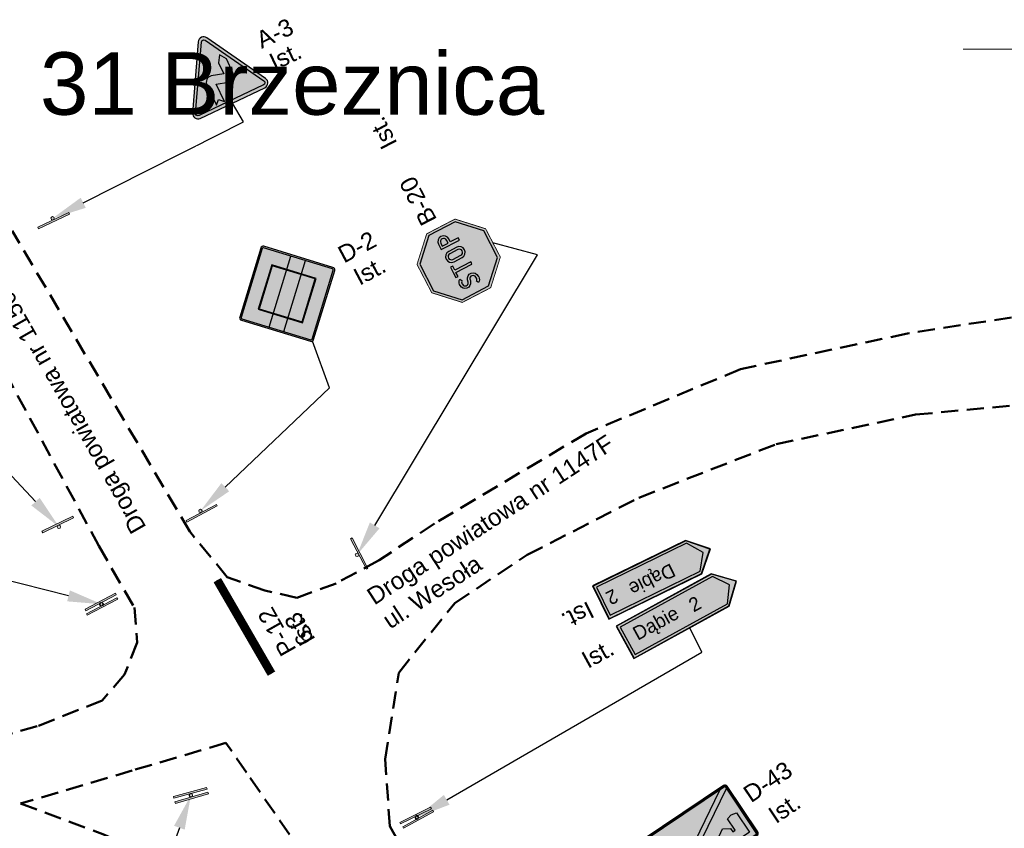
# Model space of a CAD drawing. Header units: millimetres. Extents: x -32728 to 3439, y -21222 to 1675.
# Tile 43 of 49: x 3049 to 3106, y 1627 to 1675. Entities that reach past the tile are written whole.
import ezdxf
from ezdxf import colors
from ezdxf.entities.mleader import LeaderData, LeaderLine
from ezdxf.math import Vec2, Vec3

# ---------------------------------------------------------------- set-up
doc = ezdxf.new("R2010")
doc.units = ezdxf.units.MM
doc.linetypes.add('2', pattern=[1.5, 1, -0.5])
doc.linetypes.add('P-12', pattern=[1, 1, 0])
doc.layers.add('0  podklady', color=250, linetype='Continuous', lineweight=5, plot=False)
doc.layers.add('0 pomoc', color=61, linetype='Continuous', lineweight=30, plot=False)
doc.layers.add('10 znaki pionowe istniejące', color=251, linetype='Continuous', lineweight=15)
doc.layers.add('10 znaki poziome istniejące', color=251, linetype='Continuous', lineweight=15)
doc.layers.add('2 krawedz jezdni', color=7, linetype='2', lineweight=50, true_color=0x000000)
doc.layers.add('4 wymiary', color=7, linetype='Continuous', lineweight=15, true_color=0x000000)
for name, color, linetype, true_color in [('ZWTraffic_Grey_0_0_0', 7, 'Continuous', 0x000000), ('ZWTraffic_Grey_0_148_66', 7, 'Continuous', 0x5e5e5e), ('ZWTraffic_Grey_1', 7, 'Continuous', 0x4c4c4c), ('ZWTraffic_Grey_2', 7, 'Continuous', 0xe1e1e1), ('ZWTraffic_Grey_255_0_0', 7, 'Continuous', 0x4c4c4c), ('ZWTraffic_Grey_255_255_255', 7, 'Continuous', 0xffffff)]:
    doc.layers.add(name, color=color, linetype=linetype, true_color=true_color)
doc.styles.add('Drogowy', font='Drogowa.ttf')
doc.styles.add('plan', font='arial.ttf', dxfattribs={"height": 1})
doc.styles.get("Standard").update_dxf_attribs({"font": 'arial.ttf'})
picture_1 = doc.add_image_def('image31.png', size_in_pixel=(1892, 893))

# ---------------------------------------------------------------- blocks, each defined once
blk = doc.blocks.new('Słupek')
h = blk.add_hatch(color=256)
h.paths.add_polyline_path([(-50, -5), (0, -5), (50, -5), (50, -10), (-50, -10)])
h.paths.add_polyline_path([(5, 0, 1), (-5, 0, 1)])
at = {"color": 7}
blk.add_lwpolyline([(-50, -5), (50, -5), (50, -10), (-50, -10)], close=True, dxfattribs=at)
blk.add_circle((0, 0), 5, dxfattribs=at)
blk = doc.blocks.new('P_Opis_Pionowe')
for tag, p in [('Symbol', (0, 0)), ('Stan', (5, 0))]:
    blk.add_attdef(tag, p, '', height=1)
at = {"flags": 1}
for tag, p in [('Wielkość', (0, -1.2)), ('Odblaskowość', (0, -2.4)), ('Aktywny', (0, -3.6)), ('Ilość', (0, -4.8)), ('Dodatkowe', (0, -6)), ('Kilometraż', (0, -7.2)), ('NrDrogi', (0, -8.4))]:
    blk.add_attdef(tag, p, '', height=1, dxfattribs=at)
blk = doc.blocks.new('A-3_')
at = {"layer": 'ZWTraffic_Grey_0_0_0'}
blk.add_hatch(color=256, dxfattribs=at).paths.add_polyline_path([(-182, 57), (-130, 109), (-78, 57), (-78, 280), (63, 239, 0.468375), (155, 315), (155, 495), (103, 574), (52, 495), (52, 350), (-90, 392, 0.468375), (-182, 315)])
at = {"layer": 'ZWTraffic_Grey_1'}
h = blk.add_hatch(color=256, dxfattribs=at)
h.dxf.hatch_style = 2
edge = h.paths.add_edge_path()
edge.add_arc((-416, 63), 63, 150, 269.9871)
edge.add_line((-416, 0), (-416, 0))
edge.add_line((-416, 0), (416, 0))
edge.add_line((416, 0), (416, 0))
edge.add_arc((416, 63), 63, 270, 390)
edge.add_line((470, 95), (55, 815))
edge.add_arc((0, 783), 63, 30, 150)
edge.add_line((-55, 815), (-470, 94))
h.paths.add_polyline_path([(-440, 77, 0.57735), (-416, 35), (416, 35, 0.57735), (440, 77), (24, 797, 0.57735), (-24, 797)])
h.paths.add_polyline_path([(-210, 52), (-210, 107, -0.385314), (121, 473), (217, 430), (131, 369, 0.385314), (-105, 107), (-105, 52), (-158, 107)], flags=16)
at = {"layer": 'ZWTraffic_Grey_2'}
h = blk.add_hatch(color=256, dxfattribs=at)
h.paths.add_polyline_path([(-440, 77), (-24, 797, -0.57735), (24, 797), (440, 77, -0.57735), (416, 35), (-416, 35, -0.57735)])
h.paths.add_polyline_path([(-182, 57), (-130, 109), (-78, 57), (-78, 280), (63, 239, 0.468375), (155, 315), (155, 495), (103, 574), (52, 495), (52, 350), (-90, 392, 0.468375), (-182, 315)])
at = {"layer": 'ZWTraffic_Grey_0_0_0'}
blk.add_lwpolyline([(-182, 315), (-182, 57), (-130, 109), (-78, 57), (-78, 280), (63, 239, 0.468375), (155, 315), (155, 495), (103, 574), (52, 495), (52, 350), (-90, 392, 0.468375)], format="xyb", close=True, dxfattribs=at)
at = {"layer": 'ZWTraffic_Grey_1'}
blk.add_lwpolyline([(416, 0, 0.57735), (470, 94), (55, 815, 0.57735), (-55, 815), (-470, 94, 0.57735), (-416, 0)], format="xyb", close=True, dxfattribs=at)
at = {"layer": 'ZWTraffic_Grey_2'}
blk.add_lwpolyline([(416, 35), (-416, 35, -0.57735), (-440, 77), (-24, 797, -0.57735), (24, 797), (440, 77, -0.57735)], format="xyb", close=True, dxfattribs=at)
blk = doc.blocks.new('B-20_')
at = {"layer": 'ZWTraffic_Grey_1'}
h = blk.add_hatch(color=256, dxfattribs=at)
h.paths.add_polyline_path([(-420, 276), (-420, 624), (-174, 870), (174, 870), (420, 624), (420, 276), (174, 30), (-174, 30)])
h.paths.add_polyline_path([(210, 330), (240, 330), (240, 435), (278, 435, 1), (278, 570), (210, 570)], flags=16)
h.paths.add_polyline_path([(240, 465), (278, 465, 1), (278, 540), (240, 540)], flags=0)
h.paths.add_polyline_path([(-158, 540), (-105, 540), (-105, 330), (-90, 330), (-75, 330), (-75, 540), (-22, 540), (-22, 570), (-90, 570), (-158, 570)], flags=16)
h.paths.add_polyline_path([(-331, 360), (-306, 377, 0.250492), (-275, 360), (-263, 360, 0.875009), (-253, 434, 0.021704), (-256, 434), (-274, 439), (-280, 440, -0.875009), (-263, 568), (-251, 568, -0.250765), (-197, 539), (-222, 522, 0.250765), (-251, 538), (-263, 538, 0.875009), (-272, 469), (-245, 463, -0.875009), (-263, 330), (-275, 330, -0.250492)], flags=16)
h.paths.add_polyline_path([(15, 398), (15, 503, -1), (150, 503), (150, 398, -1)], flags=16)
h.paths.add_polyline_path([(45, 398), (45, 503, -1), (120, 503), (120, 398, -1)], flags=0)
at = {"layer": 'ZWTraffic_Grey_255_255_255'}
h = blk.add_hatch(color=256, dxfattribs=at)
h.dxf.hatch_style = 1
h.paths.add_polyline_path([(-450, 264), (-450, 636), (-186, 900), (186, 900), (450, 636), (450, 264), (186, 0), (-186, 0)])
h.paths.add_polyline_path([(-420, 276), (-420, 624), (-174, 870), (174, 870), (420, 624), (420, 276), (174, 30), (-174, 30)], flags=16)
h.paths.add_polyline_path([(-158, 540), (-105, 540), (-105, 330), (-90, 330), (-75, 330), (-75, 540), (-22, 540), (-22, 570), (-90, 570), (-158, 570)], flags=0)
h.paths.add_polyline_path([(15, 398), (15, 503, -1), (150, 503), (150, 398, -1)], flags=0)
h.paths.add_polyline_path([(45, 398), (45, 503, -1), (120, 503), (120, 398, -1)], flags=0)
h.paths.add_polyline_path([(210, 330), (240, 330), (240, 435), (278, 435, 1), (278, 570), (210, 570)], flags=0)
h.paths.add_polyline_path([(240, 465), (278, 465, 1), (278, 540), (240, 540)], flags=0)
h.paths.add_polyline_path([(-331, 360), (-306, 377, 0.250492), (-275, 360), (-263, 360, 0.875009), (-253, 434, 0.021704), (-256, 434), (-274, 439), (-280, 440, -0.875009), (-263, 568), (-251, 568, -0.250765), (-197, 539), (-222, 522, 0.250765), (-251, 538), (-263, 538, 0.875009), (-272, 469), (-245, 463, -0.875009), (-263, 330), (-275, 330, -0.250492)], flags=0)
h = blk.add_hatch(color=256, dxfattribs=at)
h.dxf.hatch_style = 1
h.paths.add_polyline_path([(-331, 360), (-306, 377, 0.250492), (-275, 360), (-263, 360, 0.875009), (-253, 434, 0.021704), (-256, 434), (-274, 439), (-280, 440, -0.875009), (-263, 568), (-251, 568, -0.250765), (-197, 539), (-222, 522, 0.250765), (-251, 538), (-263, 538, 0.875009), (-272, 469), (-245, 463, -0.875009), (-263, 330), (-275, 330, -0.250492)])
h.paths.add_polyline_path([(-158, 540), (-105, 540), (-105, 330), (-90, 330), (-75, 330), (-75, 540), (-22, 540), (-22, 570), (-90, 570), (-158, 570)])
h.paths.add_polyline_path([(15, 398), (15, 503, -1), (150, 503), (150, 398, -1)])
h.paths.add_polyline_path([(45, 398), (45, 503, -1), (120, 503), (120, 398, -1)], flags=16)
h.paths.add_polyline_path([(210, 330), (240, 330), (240, 435), (278, 435, 1), (278, 570), (210, 570)])
h.paths.add_polyline_path([(240, 465), (278, 465, 1), (278, 540), (240, 540)], flags=16)
at = {"layer": 'ZWTraffic_Grey_1', "const_width": 10}
blk.add_lwpolyline([(-450, 636), (-450, 264), (-186, 0), (186, 0), (450, 264), (450, 636), (186, 900), (-186, 900)], close=True, dxfattribs=at)
at = {"layer": 'ZWTraffic_Grey_255_255_255'}
for points in [[(-420, 624), (-420, 276), (-174, 30), (174, 30), (420, 276), (420, 624), (174, 870), (-174, 870)], [(-158, 570), (-158, 540), (-105, 540), (-105, 330), (-90, 330), (-75, 330), (-75, 540), (-22, 540), (-22, 570), (-90, 570)]]:
    blk.add_lwpolyline(points, close=True, dxfattribs=at)
for points in [[(-331, 360), (-306, 377, 0.250492), (-275, 360), (-263, 360, 0.875009), (-253, 434, 0.021704), (-256, 434), (-274, 439), (-280, 440, -0.875009), (-263, 568), (-251, 568, -0.250765), (-197, 539), (-222, 522, 0.250765), (-251, 538), (-263, 538, 0.875009), (-272, 469), (-245, 463, -0.875009), (-263, 330), (-275, 330, -0.250492)], [(15, 398, 1), (150, 398), (150, 503, 1), (15, 503)], [(45, 503), (45, 398, 1), (120, 398), (120, 503, 1)], [(210, 570), (210, 330), (240, 330), (240, 435), (278, 435, 1), (278, 570)], [(240, 540), (240, 465), (278, 465, 1), (278, 540)]]:
    blk.add_lwpolyline(points, format="xyb", close=True, dxfattribs=at)
blk = doc.blocks.new('D-43_')
at = {"layer": 'ZWTraffic_Grey_0_0_0'}
h = blk.add_hatch(color=256, dxfattribs=at)
h.dxf.hatch_style = 1
edge = h.paths.add_edge_path()
edge.add_line((-590, 670), (-590, 30))
edge.add_ellipse((-570, 30), major_axis=(20, 0), ratio=1, start_angle=180, end_angle=270)
edge.add_line((-570, 10), (570, 10))
edge.add_ellipse((570, 30), major_axis=(20, 0), ratio=1, start_angle=270, end_angle=360)
edge.add_line((590, 30), (590, 670))
edge.add_ellipse((570, 670), major_axis=(20, 0), ratio=1, start_angle=0, end_angle=90)
edge.add_line((570, 690), (-570, 690))
edge.add_ellipse((-570, 670), major_axis=(20, 0), ratio=1, start_angle=90, end_angle=180)
edge = h.paths.add_edge_path(flags=16)
edge.add_ellipse((-570, 30), major_axis=(10, 0), ratio=1, start_angle=180, end_angle=270)
edge.add_line((-570, 20), (570, 20))
edge.add_ellipse((570, 30), major_axis=(10, 0), ratio=1, start_angle=270, end_angle=360)
edge.add_line((580, 30), (580, 670))
edge.add_ellipse((570, 670), major_axis=(10, 0), ratio=1, start_angle=360, end_angle=450)
edge.add_line((570, 680), (-570, 680))
edge.add_ellipse((-570, 670), major_axis=(10, 0), ratio=1, start_angle=90, end_angle=180)
edge.add_line((-580, 670), (-580, 30))
h = blk.add_hatch(color=256, dxfattribs=at)
h.paths.add_polyline_path([(-520, 93), (-350, 192), (-360, 192), (-360, 240), (-440, 272), (-520, 240)])
h.paths.add_polyline_path([(-328, 205), (-214, 272), (-264, 448), (-328, 224)])
blk.add_hatch(color=256, dxfattribs=at).paths.add_polyline_path([(-383, 80), (520, 80), (520, 352), (456, 368), (392, 352), (392, 192), (360, 192), (360, 240), (280, 288), (200, 240), (200, 192), (168, 192), (168, 208), (120, 256), (40, 256), (40, 272), (-40, 272), (-40, 256), (-82, 256), (-168, 206), (-168, 192), (-191, 192)])
at = {"layer": 'ZWTraffic_Grey_1'}
h = blk.add_hatch(color=256, dxfattribs=at)
h.dxf.hatch_style = 1
h.paths.add_polyline_path([(-580, 46), (506, 680), (570, 680, -0.414214), (580, 670), (580, 654), (-506, 20), (-570, 20, -0.414214), (-580, 30)])
at = {"layer": 'ZWTraffic_Grey_255_255_255'}
h = blk.add_hatch(color=256, dxfattribs=at)
h.dxf.hatch_style = 1
edge = h.paths.add_edge_path()
edge.add_ellipse((-570, 670), major_axis=(30, 0), ratio=1, start_angle=90, end_angle=180)
edge.add_line((-600, 670), (-600, 30))
edge.add_ellipse((-570, 30), major_axis=(30, 0), ratio=1, start_angle=180, end_angle=270)
edge.add_line((-570, 0), (570, 0))
edge.add_ellipse((570, 30), major_axis=(30, 0), ratio=1, start_angle=270, end_angle=360)
edge.add_line((600, 30), (600, 670))
edge.add_ellipse((570, 670), major_axis=(30, 0), ratio=1, start_angle=0, end_angle=90)
edge.add_line((570, 700), (-570, 700))
edge = h.paths.add_edge_path(flags=16)
edge.add_line((-590, 670), (-590, 30))
edge.add_ellipse((-570, 30), major_axis=(20, 0), ratio=1, start_angle=180, end_angle=270)
edge.add_line((-570, 10), (570, 10))
edge.add_ellipse((570, 30), major_axis=(20, 0), ratio=1, start_angle=270, end_angle=360)
edge.add_line((590, 30), (590, 670))
edge.add_ellipse((570, 670), major_axis=(20, 0), ratio=1, start_angle=0, end_angle=90)
edge.add_line((570, 690), (-570, 690))
edge.add_ellipse((-570, 670), major_axis=(20, 0), ratio=1, start_angle=90, end_angle=180)
h = blk.add_hatch(color=256, dxfattribs=at)
h.dxf.hatch_style = 1
h.paths.add_polyline_path([(-580, 670), (-580, 46), (506, 680), (-570, 680, 0.414214)])
h.paths.add_polyline_path([(-520, 240), (-520, 93), (-350, 192), (-360, 192), (-360, 240), (-440, 272)], flags=16)
h.paths.add_polyline_path([(-328, 205), (-328, 224), (-264, 448), (-214, 272)], flags=16)
h = blk.add_hatch(color=256, dxfattribs=at)
h.dxf.hatch_style = 1
h.paths.add_polyline_path([(570, 20, 0.414214), (580, 30), (580, 654), (-506, 20)])
h.paths.add_polyline_path([(-383, 80), (-191, 192), (-168, 192), (-168, 206), (-82, 256), (-40, 256), (-40, 272), (40, 272), (40, 256), (120, 256), (168, 208), (168, 192), (200, 192), (200, 240), (280, 288), (360, 240), (360, 192), (392, 192), (392, 352), (456, 368), (520, 352), (520, 80)], flags=16)
at = {"layer": 'ZWTraffic_Grey_0_0_0'}
for points in [[(-570, 700, 0.414214), (-600, 670), (-600, 30, 0.414214), (-570, 0), (570, 0, 0.414214), (600, 30), (600, 670, 0.414214), (570, 700)], [(-590, 670), (-590, 30, 0.414214), (-570, 10), (570, 10, 0.414214), (590, 30), (590, 670, 0.414214), (570, 690), (-570, 690, 0.414214)], [(-580, 30, 0.414214), (-570, 20), (570, 20, 0.414214), (580, 30), (580, 670, 0.414214), (570, 680), (-570, 680, 0.414214), (-580, 670)]]:
    blk.add_lwpolyline(points, format="xyb", close=True, dxfattribs=at)
for points in [[(-168, 206), (-82, 256), (-40, 256), (-40, 272), (40, 272), (40, 256), (120, 256), (168, 208), (168, 192), (200, 192), (200, 240), (280, 288), (360, 240), (360, 192), (392, 192), (392, 352), (456, 368), (520, 352), (520, 80), (-383, 80), (-191, 192), (-168, 192)], [(-328, 205), (-328, 224), (-264, 448), (-214, 272)], [(-520, 93), (-520, 240), (-440, 272), (-360, 240), (-360, 192), (-350, 192)]]:
    blk.add_lwpolyline(points, close=True, dxfattribs=at)
at = {"layer": 'ZWTraffic_Grey_255_0_0'}
for p, q in [((-580, 46), (506, 680)), ((-506, 20), (580, 654))]:
    blk.add_line(p, q, dxfattribs=at)
blk = doc.blocks.new('D-2_')
at = {"layer": 'ZWTraffic_Grey_0_0_0'}
h = blk.add_hatch(color=256, dxfattribs=at)
h.dxf.hatch_style = 1
h.paths.add_polyline_path([(-615, 603), (-21, 9, 0.414214), (21, 9), (615, 603, 0.414214), (615, 645), (21, 1239, 0.414214), (-21, 1239), (-615, 645, 0.414214)])
h.paths.add_polyline_path([(-602, 615), (-8, 22, 0.414214), (8, 22), (602, 615, 0.414214), (602, 632), (8, 1226, 0.414214), (-8, 1226), (-602, 632, 0.414214)], flags=16)
h.paths.add_polyline_path([(0, 242), (-382, 624), (0, 1006), (382, 624)], flags=0)
h.paths.add_polyline_path([(0, 255), (-369, 624), (0, 993), (369, 624)], flags=0)
h = blk.add_hatch(color=256, dxfattribs=at)
h.dxf.hatch_style = 1
h.paths.add_polyline_path([(-382, 624), (0, 242), (382, 624), (0, 1006)])
h.paths.add_polyline_path([(0, 255), (-369, 624), (0, 993), (369, 624)], flags=16)
h = blk.add_hatch(color=256, dxfattribs=at)
h.dxf.hatch_style = 1
edge = h.paths.add_edge_path()
edge.add_line((-369, 382), (242, 993))
edge = h.paths.add_edge_path()
edge.add_line((-242, 255), (369, 866))
h = blk.add_hatch(color=256, dxfattribs=at)
h.dxf.hatch_style = 1
h.paths.add_polyline_path([(-121, 376), (248, 745), (121, 872), (-248, 503)])
h.paths.add_polyline_path([(-242, 255), (-127, 369), (-255, 497), (-369, 382)])
h.paths.add_polyline_path([(255, 751), (369, 866), (242, 993), (127, 879)])
at = {"layer": 'ZWTraffic_Grey_2'}
h = blk.add_hatch(color=256, dxfattribs=at)
h.dxf.hatch_style = 1
h.paths.add_polyline_path([(-369, 624), (-248, 503), (121, 872), (0, 993)])
h.paths.add_polyline_path([(0, 255), (369, 624), (248, 745), (-121, 376)])
at = {"layer": 'ZWTraffic_Grey_255_255_255'}
h = blk.add_hatch(color=256, dxfattribs=at)
h.dxf.hatch_style = 1
h.paths.add_polyline_path([(-602, 632), (-8, 1226, -0.414214), (8, 1226), (242, 993), (127, 879), (0, 1006), (-382, 624), (-255, 497), (-369, 382), (-602, 615, -0.414214)])
h.paths.add_polyline_path([(-242, 255), (-127, 369), (0, 242), (382, 624), (255, 751), (369, 866), (602, 632, -0.414214), (602, 615), (8, 22, -0.414214), (-8, 22)])
at = {"layer": 'ZWTraffic_Grey_0_0_0'}
for p, q in [((-369, 382), (242, 993)), ((-242, 255), (369, 866))]:
    blk.add_line(p, q, dxfattribs=at)
for points in [[(21, 9), (615, 603, 0.414214), (615, 645), (21, 1239, 0.414214), (-21, 1239), (-615, 645, 0.414214), (-615, 603), (-21, 9, 0.414214)], [(8, 22), (602, 615, 0.414214), (602, 632), (8, 1226, 0.414214), (-8, 1226), (-602, 632, 0.414214), (-602, 615), (-8, 22, 0.414214), (8, 22)]]:
    blk.add_lwpolyline(points, format="xyb", close=True, dxfattribs=at)
for points in [[(0, 242), (382, 624), (0, 1006), (-382, 624), (0, 242)], [(0, 255), (369, 624), (0, 993), (-369, 624), (0, 255)]]:
    blk.add_lwpolyline(points, close=True, dxfattribs=at)
blk = doc.blocks.new('E-4_40409_')
at = {"layer": 'ZWTraffic_Grey_0_148_66'}
h = blk.add_hatch(color=256, dxfattribs=at)
h.paths.add_polyline_path([(-740.504, 0), (524.126, 0), (740.504, 216.378), (524.126, 432.756), (-740.504, 432.756)])
h.paths.add_polyline_path([(-735.504, 5), (524.126, 5), (735.504, 216.378), (524.126, 427.756), (-735.504, 427.756)], flags=0)
blk.add_hatch(color=256, dxfattribs=at).paths.add_polyline_path([(-705.504, 35), (519.126, 35), (648.9528, 216.378), (519.126, 397.756), (-705.504, 397.756)])
at = {"layer": 'ZWTraffic_Grey_255_255_255'}
h = blk.add_hatch(color=256, dxfattribs=at)
h.paths.add_polyline_path([(-735.504, 5), (524.126, 5), (735.504, 216.378), (524.126, 427.756), (-735.504, 427.756)])
h.paths.add_polyline_path([(-705.504, 35), (519.126, 35), (648.9528, 216.378), (519.126, 397.756), (-705.504, 397.756)], flags=0)
at = {"layer": 'ZWTraffic_Grey_0_148_66'}
for points in [[(-740.504, 0), (524.126, 0), (740.504, 216.378), (524.126, 432.756), (-740.504, 432.756)], [(-705.504, 35), (519.126, 35), (648.9528, 216.378), (519.126, 397.756), (-705.504, 397.756)]]:
    blk.add_lwpolyline(points, close=True, dxfattribs=at)
at = {"layer": 'ZWTraffic_Grey_255_255_255'}
blk.add_lwpolyline([(-735.504, 5), (524.126, 5), (735.504, 216.378), (524.126, 427.756), (-735.504, 427.756)], close=True, dxfattribs=at)
at = {"layer": 'ZWTraffic_Grey_255_255_255', "char_height": 162, "attachment_point": 4, "style": 'Drogowy'}
for s, insert in [('{\\fDROGOWA;Dąbie}', (-602.504, 216.378)), ('{\\fDROGOWA;2}', (126.496, 216.378))]:
    blk.add_mtext(s, dxfattribs=dict(at, insert=insert))
blk = doc.blocks.new('E-4_42036_')
at = {"layer": 'ZWTraffic_Grey_0_148_66'}
h = blk.add_hatch(color=256, dxfattribs=at)
h.paths.add_polyline_path([(-494.126, 0), (710.504, 0), (710.504, 432.756), (-494.126, 432.756), (-710.504, 216.378)])
h.paths.add_polyline_path([(-494.126, 5), (705.504, 5), (705.504, 427.756), (-494.126, 427.756), (-705.504, 216.378)], flags=0)
blk.add_hatch(color=256, dxfattribs=at).paths.add_polyline_path([(-489.126, 35), (675.504, 35), (675.504, 397.756), (-489.126, 397.756), (-618.9528, 216.378)])
at = {"layer": 'ZWTraffic_Grey_255_255_255'}
h = blk.add_hatch(color=256, dxfattribs=at)
h.paths.add_polyline_path([(-494.126, 5), (705.504, 5), (705.504, 427.756), (-494.126, 427.756), (-705.504, 216.378)])
h.paths.add_polyline_path([(-489.126, 35), (675.504, 35), (675.504, 397.756), (-489.126, 397.756), (-618.9528, 216.378)], flags=0)
at = {"layer": 'ZWTraffic_Grey_0_148_66'}
for points in [[(-494.126, 0), (710.504, 0), (710.504, 432.756), (-494.126, 432.756), (-710.504, 216.378)], [(-489.126, 35), (675.504, 35), (675.504, 397.756), (-489.126, 397.756), (-618.9528, 216.378)]]:
    blk.add_lwpolyline(points, close=True, dxfattribs=at)
at = {"layer": 'ZWTraffic_Grey_255_255_255'}
blk.add_lwpolyline([(-494.126, 5), (705.504, 5), (705.504, 427.756), (-494.126, 427.756), (-705.504, 216.378)], close=True, dxfattribs=at)
at = {"layer": 'ZWTraffic_Grey_255_255_255', "char_height": 162, "attachment_point": 4, "style": 'Drogowy'}
for s, insert in [('{\\fDROGOWA;Dąbie}', (-226.126, 216.378)), ('{\\fDROGOWA;2}', (502.874, 216.378))]:
    blk.add_mtext(s, dxfattribs=dict(at, insert=insert))
blk = doc.blocks.new('P_Opis_Poziome')
for tag, p in [('SYMBOL', (0, 0)), ('DŁUGOŚĆ', (0, -1.2)), ('STAN', (0, -2.4))]:
    blk.add_attdef(tag, p, '', height=1)
at = {"flags": 1}
for tag, p in [('Powierzchnia', (0, -3.6)), ('Powierzchnia_na_mb', (0, -4.8))]:
    blk.add_attdef(tag, p, '', height=1, dxfattribs=at)

msp = doc.modelspace()

# ---------------------------------------------------------------- linework, layer by layer
at = {"layer": '0 pomoc'}
msp.add_line((3063.284, 1636.478), (3060.131, 1641.92), dxfattribs=at)
at = {"layer": '10 znaki poziome istniejące', "linetype": 'P-12', "const_width": 0.5, "flags": 128}
msp.add_lwpolyline([(3063.284, 1636.478), (3060.131, 1641.92)], dxfattribs=at)
at = {"layer": '2 krawedz jezdni', "color": 0}
for points in [[(3142.399, 1660.491), (3126.446, 1659.4), (3110.805, 1657.893), (3100.308, 1656.282), (3090.591, 1654.203), (3081.601, 1650.462), (3072.768, 1645.213), (3069.546, 1643.083), (3067.052, 1641.732), (3064.765, 1640.9), (3062.894, 1641.316), (3060.712, 1642.096), (3058.529, 1644.746), (3048.189, 1662.258)], [(3044.239, 1660.595), (3053.229, 1643.914), (3055.308, 1640.329), (3055.464, 1638.302), (3054.736, 1636.432), (3053.437, 1634.925), (3049.644, 1633.418), (3044.707, 1632.015), (3040.498, 1631.339), (3033.373, 1631.28), (3027.819, 1631.651), (3017.478, 1632.846), (3005.059, 1635.34), (2987.131, 1639.861)], [(3099.893, 1591.223), (3090.747, 1600.524), (3084.979, 1607.488), (3078.276, 1615.646), (3072.872, 1622.869), (3070.169, 1627.598), (3069.91, 1631.495), (3070.689, 1636.535), (3073.963, 1640.589), (3078.172, 1643.395), (3084.667, 1646.72), (3092.67, 1649.838), (3100.776, 1651.553), (3113.351, 1652.748), (3138.346, 1655.19)], [(3069.516, 1619.719), (3066.035, 1624.656), (3061.826, 1630.735), (3060.631, 1632.45), (3055.174, 1630.839), (3048.679, 1628.917), (3053.563, 1627.098), (3060.631, 1623.928), (3069.464, 1619.563)]]:
    msp.add_lwpolyline(points, dxfattribs=at)

# ---------------------------------------------------------------- block references
at = {"layer": '10 znaki pionowe istniejące'}
for name, p, xscale, yscale, zscale, rotation in [('Słupek', (3050.542, 1662.982), 0.02, 0.02, 0.02, 25.40370180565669), ('B-20_', (3076.179, 1661.548), 0.005, 0.005, 0.005, 117.4744316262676), ('D-2_', (3065.668, 1655.833), 0.005, 0.005, 0.005, 28.04015297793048), ('Słupek', (3059.15, 1645.952), 0.02, 0.02, 0.02, 28.04015297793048), ('Słupek', (3050.912, 1645.027), 0.02, 0.02, 0.02, 205.9843705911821), ('E-4_42036_', (3085.166, 1643.147), 0.005, 0.005, 0.005, 206.0753555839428), ('Słupek', (3068.264, 1643.396), 0.02, 0.02, 0.02, 117.4744316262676), ('E-4_40409_', (3087.632, 1639.138), 0.005, 0.005, 0.005, 28.77472463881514), ('Słupek', (3053.359, 1640.521), 0.02, 0.02, 0.02, 27.55448999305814), ('Słupek', (3053.409, 1640.52), 0.02, 0.02, 0.02, 207.8781915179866), ('Słupek', (3058.593, 1629.396), 0.02, 0.02, 0.02, 195.1952485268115), ('Słupek', (3058.594, 1629.402), 0.01999999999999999, 0.01999999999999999, 0.01999999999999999, 16.41863276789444), ('D-43_', (3089.18, 1625.473), 0.005, 0.005, 0.005, 33.81824578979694), ('Słupek', (3071.74, 1628.084), 0.02, 0.02, 0.02, 206.0753555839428), ('Słupek', (3071.753, 1628.135), 0.02, 0.02, 0.02, 28.77472463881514)]:
    msp.add_blockref(name, p, dxfattribs=dict(at, xscale=xscale, yscale=yscale, zscale=zscale, rotation=rotation))
ref = msp.add_blockref('P_Opis_Pionowe', (3067.505, 1660.346), dxfattribs=dict(at, rotation=28.04015297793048))
ref.add_attrib('Symbol', 'D-2', (3067.505, 1660.346), dxfattribs={"layer": '0', "height": 1, "rotation": 28.04015})
ref.add_attrib('Stan', 'Ist.', (3068.411, 1659.047), dxfattribs={"layer": '0', "height": 1, "rotation": 28.04015})
for p, rotation in [((3086.218, 1642.919), 206.0753555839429), ((3077.32, 1634.344), 28.77472463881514)]:
    msp.add_blockref('P_Opis_Pionowe', p, dxfattribs=dict(at, rotation=rotation)).add_auto_attribs({'Stan': 'Ist.'})
ref = msp.add_blockref('P_Opis_Pionowe', (3091.197, 1628.93), dxfattribs=dict(at, rotation=33.81824578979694))
ref.add_attrib('Symbol', 'D-43', (3091.197, 1628.93), dxfattribs={"layer": '0', "height": 1, "rotation": 33.81825})
ref.add_attrib('Stan', 'Ist.', (3092.649, 1627.711), dxfattribs={"layer": '0', "height": 1, "rotation": 33.81825})
at = {"layer": '10 znaki poziome istniejące'}
ref = msp.add_blockref('P_Opis_Poziome', (3064.761, 1637.881), dxfattribs=dict(at, rotation=119.5035842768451))
ref.add_attrib('SYMBOL', 'P-12', (3064.761, 1637.881), dxfattribs={"layer": '0', "height": 1, "rotation": 479.50358})
ref.add_attrib('DŁUGOŚĆ', '6.3', (3065.805, 1638.472), dxfattribs={"layer": '0', "height": 1, "rotation": 479.50358})
ref.add_attrib('STAN', 'Ist.', (3065.877, 1638.466), dxfattribs={"layer": '0', "height": 1, "rotation": 479.50358})

# ---------------------------------------------------------------- texts
at = {"layer": '4 wymiary', "char_height": 1, "width": 16.73043, "attachment_point": 1, "style": 'plan'}
for s, insert, rotation in [('Droga powiatowa nr 1150F', (3055.153, 1644.505), 119.63981), ('Droga powiatowa nr 1147F\\Pul. Wesoła', (3068.725, 1641.276), 33.15124)]:
    msp.add_mtext(s, dxfattribs=dict(at, insert=insert, rotation=rotation))

# ---------------------------------------------------------------- pictures from other files: only their frames are drawn
at = {"layer": '0  podklady'}
image = msp.add_image(picture_1, insert=(2974.479, 1586.903), size_in_units=(182.041, 85.921), dxfattribs=at)
image.dxf.flags = 7

# ---------------------------------------------------------------- leaders
at = {"layer": '10 znaki pionowe istniejące'}
ml = msp.add_multileader_mtext('Standard', dxfattribs=at)
ml.set_content('', color=256)
ml.set_leader_properties()
ml.build(insert=Vec2(0, 0))
ml.multileader.update_dxf_attribs({"has_dogleg": 0, "arrow_head_size": 2})
ctx = ml.context
ctx.base_point, ctx.arrow_head_size, ctx.plane_origin = Vec3(3072.179, 1661.548), 2, Vec3(0, 316.759)
ctx.text_align_type = 2
notes = []
notes.append((ctx, [(0, (1, 1, 0), (3084.179, 1661.548), (-1, 0), 8, [(0, [(3068.264, 1643.396), (3078.765, 1660.862)], 256, [])])]))
ctx.mtext.insert, ctx.mtext.alignment, ctx.mtext.flow_direction = Vec3(3074.179, 1663.548), 3, 5
ml = msp.add_multileader_mtext('Standard', dxfattribs=at)
ml.set_content('', color=256)
ml.set_leader_properties()
ml.build(insert=Vec2(0, 0))
ml.multileader.update_dxf_attribs({"has_dogleg": 0, "arrow_head_size": 2})
ctx = ml.context
ctx.base_point, ctx.arrow_head_size, ctx.plane_origin = Vec3(3031.185, 1656.492), 2, Vec3(-1.062, 319.237)
ctx.text_align_type = 2
notes.append((ctx, [(0, (1, 1, 0), (3043.185, 1656.492), (-1, 0), 8, [(0, [(3050.912, 1645.027), (3038.429, 1658.409)], 256, [])])]))
ctx.mtext.insert, ctx.mtext.alignment, ctx.mtext.flow_direction = Vec3(3033.185, 1658.492), 3, 5
ml = msp.add_multileader_mtext('Standard', dxfattribs=at)
ml.set_content('', color=256)
ml.set_leader_properties()
ml.build(insert=Vec2(0, 0))
ml.multileader.update_dxf_attribs({"has_dogleg": 0, "arrow_head_size": 2})
ctx = ml.context
ctx.base_point, ctx.arrow_head_size, ctx.plane_origin = Vec3(3061.668, 1655.833), 2, Vec3(0, 316.759)
ctx.text_align_type = 2
notes.append((ctx, [(0, (1, 1, 0), (3073.668, 1655.833), (-1, 0), 8, [(0, [(3059.15, 1645.952), (3066.67, 1653.119)], 256, [])])]))
ctx.mtext.insert, ctx.mtext.alignment, ctx.mtext.flow_direction = Vec3(3063.668, 1657.833), 3, 5
ml = msp.add_multileader_mtext('Standard', dxfattribs=at)
ml.set_content('', color=256)
ml.set_leader_properties()
ml.build(insert=Vec2(0, 0))
ml.multileader.update_dxf_attribs({"has_dogleg": 0, "arrow_head_size": 2})
ctx = ml.context
ctx.base_point, ctx.arrow_head_size, ctx.plane_origin = Vec3(3021.261, 1651.407), 2, Vec3(0, 316.759)
ctx.text_align_type = 2
notes.append((ctx, [(0, (1, 1, 0), (3033.261, 1651.407), (-1, 0), 8, [(0, [(3053.409, 1640.52), (3036.658, 1644.724)], 256, [])])]))
ctx.mtext.insert, ctx.mtext.alignment, ctx.mtext.flow_direction = Vec3(3023.261, 1653.407), 3, 5
ml = msp.add_multileader_mtext('Standard', dxfattribs=at)
ml.set_content('', color=256)
ml.set_leader_properties()
ml.build(insert=Vec2(0, 0))
ml.multileader.update_dxf_attribs({"has_dogleg": 0, "arrow_head_size": 2})
ctx = ml.context
ctx.base_point, ctx.arrow_head_size, ctx.plane_origin = Vec3(3083.632, 1639.138), 2, Vec3(0, 316.759)
ctx.text_align_type = 2
notes.append((ctx, [(0, (1, 1, 0), (3095.632, 1639.138), (-1, 0), 8, [(0, [(3071.753, 1628.135), (3088.339, 1637.722)], 256, [])])]))
ctx.mtext.insert, ctx.mtext.alignment, ctx.mtext.flow_direction = Vec3(3085.632, 1641.138), 3, 5
ml = msp.add_multileader_mtext('Standard', dxfattribs=at)
ml.set_content('', color=256)
ml.set_leader_properties()
ml.build(insert=Vec2(0, 0))
ml.multileader.update_dxf_attribs({"has_dogleg": 0, "arrow_head_size": 2})
ctx = ml.context
ctx.base_point, ctx.arrow_head_size, ctx.plane_origin = Vec3(3045.383, 1603.499), 2, Vec3(0, 316.759)
ctx.text_align_type = 2
notes.append((ctx, [(0, (1, 1, 0), (3057.383, 1603.499), (-1, 0), 8, [(0, [(3058.593, 1629.396)], 256, [])])]))
ctx.mtext.insert, ctx.mtext.alignment, ctx.mtext.flow_direction = Vec3(3047.383, 1605.499), 3, 5
for ctx, leaders in notes:
    for number, flags, end, landing, length, lines in leaders:
        leader = LeaderData()
        leader.index, (leader.has_last_leader_line, leader.has_dogleg_vector, leader.attachment_direction) = number, flags
        leader.last_leader_point, leader.dogleg_vector, leader.dogleg_length = Vec3(end), Vec3(landing), length
        for number, points, colour, breaks in lines:
            line = LeaderLine()
            line.index, line.vertices, line.color, line.breaks = number, Vec3.list(points), colors.encode_raw_color(colour), breaks
            leader.lines.append(line)
        ctx.leaders.append(leader)

# ---------------------------------------------------------------- next in the draw order: texts
at = {"layer": '0  podklady', "color": 1, "insert": (3049.805, 1672.645), "char_height": 3.636, "width": 51.91881, "attachment_point": 1, "bg_fill": 2}
msp.add_mtext('31 Brzeznica', dxfattribs=at)

# ---------------------------------------------------------------- next in the draw order: block references
at = {"layer": '10 znaki pionowe istniejące', "xscale": 0.005, "yscale": 0.005, "zscale": 0.005, "rotation": 25.40370180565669}
msp.add_blockref('A-3_', (3061.02, 1669.691), dxfattribs=at)
at = {"layer": '10 znaki pionowe istniejące'}
ref = msp.add_blockref('P_Opis_Pionowe', (3062.708, 1672.835), dxfattribs=dict(at, rotation=25.40370180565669))
ref.add_attrib('Symbol', 'A-3', (3062.708, 1672.835), dxfattribs={"layer": '0', "height": 1, "rotation": 25.4037})
ref.add_attrib('Stan', 'Ist.', (3063.467, 1671.564), dxfattribs={"layer": '0', "height": 1, "rotation": 25.4037})
at = {"layer": '10 znaki pionowe istniejące', "rotation": 117.4744316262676}
msp.add_blockref('P_Opis_Pionowe', (3072.938, 1662.906), dxfattribs=at).add_auto_attribs({'Symbol': 'B-20', 'Stan': 'Ist.'})

# ---------------------------------------------------------------- next in the draw order: leaders
at = {"layer": '10 znaki pionowe istniejące'}
ml = msp.add_multileader_mtext('Standard', dxfattribs=at)
ml.set_content('', color=256)
ml.set_leader_properties()
ml.build(insert=Vec2(0, 0))
ml.multileader.update_dxf_attribs({"has_dogleg": 0, "arrow_head_size": 2})
ctx = ml.context
ctx.base_point, ctx.arrow_head_size, ctx.plane_origin = Vec3(3057.02, 1669.691), 2, Vec3(0, 316.759)
ctx.text_align_type = 2
notes = []
notes.append((ctx, [(0, (1, 1, 0), (3069.02, 1669.691), (-1, 0), 8, [(0, [(3050.542, 1662.982), (3061.647, 1668.602)], 256, [])])]))
ctx.mtext.insert, ctx.mtext.alignment, ctx.mtext.flow_direction = Vec3(3059.02, 1671.691), 3, 5
for ctx, leaders in notes:
    for number, flags, end, landing, length, lines in leaders:
        leader = LeaderData()
        leader.index, (leader.has_last_leader_line, leader.has_dogleg_vector, leader.attachment_direction) = number, flags
        leader.last_leader_point, leader.dogleg_vector, leader.dogleg_length = Vec3(end), Vec3(landing), length
        for number, points, colour, breaks in lines:
            line = LeaderLine()
            line.index, line.vertices, line.color, line.breaks = number, Vec3.list(points), colors.encode_raw_color(colour), breaks
            leader.lines.append(line)
        ctx.leaders.append(leader)

doc.saveas('drawing.dxf')
